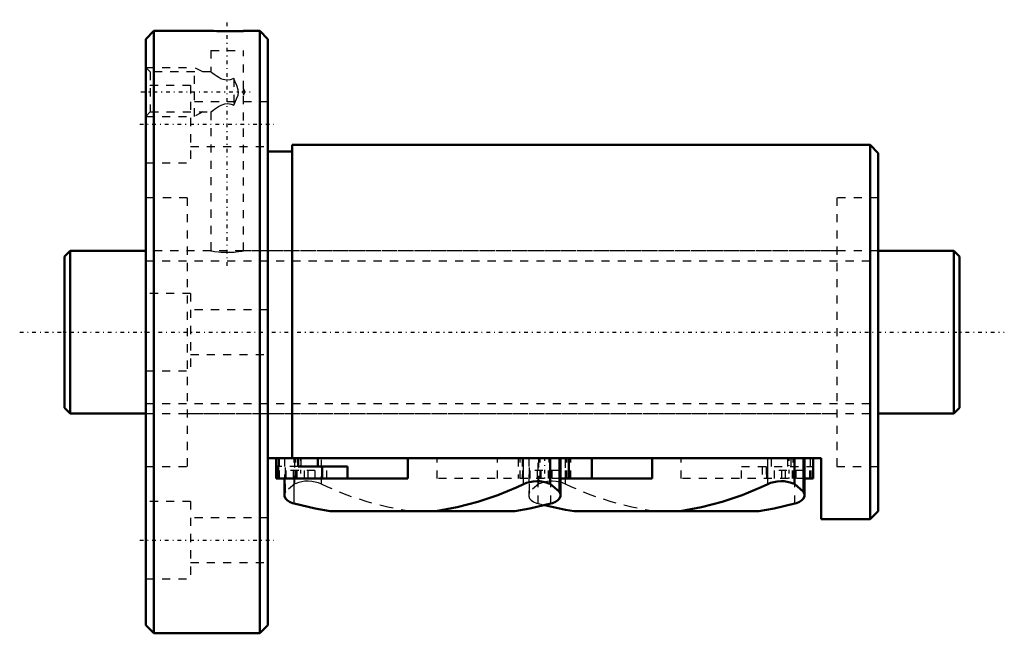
# Model space of a CAD drawing. Header units: millimetres. Extents: x -6 to 116, y -37 to 38.
import ezdxf

# ---------------------------------------------------------------- set-up
doc = ezdxf.new("R2010")
doc.units = ezdxf.units.MM
doc.linetypes.add('Center', pattern=[1.5, 0.45, -0.5, 0.05, -0.5])
doc.linetypes.add('Dashed', pattern=[2, 1, -1])
for name, color, linetype, lineweight in [('2d ConnectionPoints', 7, 'Continuous', 50), ('AM_0', 7, 'Continuous', 50), ('AM_4', 3, 'Continuous', 25), ('AM_5', 3, 'Continuous', 25), ('AM_7', 7, 'Center', 25), ('AM_9', 6, 'Dashed', 25)]:
    doc.layers.add(name, color=color, linetype=linetype, lineweight=lineweight)

# ---------------------------------------------------------------- blocks, each defined once
blk = doc.blocks.new('1_BIF2010V_5RR_Nut_0_in_BIF2010V_5RRG0_110LC0_000_4')
at = {"layer": 'AM_0'}
for p, q in [((11, 37), (10, 36)), ((11, 37), (11, -37)), ((18, 37), (11, 37)), ((24, 37), (21.98, 37)), ((24, 37), (24, -37)), ((25, 36), (24, 37)), ((10, 36), (10, -36)), ((25, 36), (25, -36)), ((99, 23), (28, 23)), ((28, 23), (28, -15.5)), ((99, 23), (99, -23)), ((100, 22), (99, 23)), ((28, 22.2), (25, 22.2)), ((100, 22), (100, -22)), ((93, -15.5), (25, -15.5)), ((26, -18), (26, -15.5)), ((26.01, -16.5), (26.01, -15.5)), ((26.36, -15.5), (26.36, -16.5)), ((28.71, -16.5), (28.71, -15.5)), ((31.13, -16.5), (31.13, -15.5)), ((42.21, -18), (42.21, -15.5)), ((59.7, -18.65), (59.7, -15.5)), ((60.84, -19.62), (60.84, -15.5)), ((60.95, -20.04), (60.95, -15.5)), ((62, -18), (62, -15.5)), ((64.8, -18), (64.8, -15.5)), ((72.21, -18), (72.21, -15.5)), ((89.7, -18.65), (89.7, -15.5)), ((90.84, -19.62), (90.84, -15.5)), ((90.95, -20.04), (90.95, -15.5)), ((92, -18), (92, -15.5)), ((93, -23), (93, -15.5)), ((26.36, -16.5), (26, -16.5)), ((26, -18), (26, -16.5)), ((26.25, -16.5), (26.25, -18)), ((34.8, -16.5), (28.71, -16.5)), ((31.67, -18), (31.67, -16.5)), ((34.8, -18), (34.8, -16.5)), ((42.21, -18), (26, -18)), ((27.05, -18), (27.05, -20.04)), ((72.21, -18), (60.95, -18)), ((92, -18), (90.95, -18)), ((59.7, -18.65), (60.84, -19.62)), ((89.7, -18.65), (90.84, -19.62)), ((55.35, -22), (32.65, -22)), ((85.35, -22), (62.65, -22)), ((99, -23), (100, -22)), ((93, -23), (99, -23)), ((10, -36), (11, -37)), ((24, -37), (25, -36)), ((11, -37), (24, -37))]:
    blk.add_line(p, q, dxfattribs=at)
for points in [[(22, 37), (21.95, 37), (21.69, 36.98), (21.24, 36.97), (20.65, 36.95), (19.98, 36.95), (19.32, 36.95), (18.74, 36.97), (18.3, 36.99), (18.05, 37), (18, 37)], [(45.65, -22), (48.27, -21.51), (50.81, -20.85), (53.27, -20.03), (55.63, -19.06), (56.43, -18.68)], [(56.43, -18.68), (56.78, -18.53), (57.17, -18.42), (57.59, -18.34), (58.04, -18.31), (58.44, -18.32), (58.83, -18.38), (59.2, -18.46), (59.54, -18.58), (59.7, -18.65)], [(75.65, -22), (78.27, -21.51), (80.81, -20.85), (83.27, -20.03), (85.63, -19.06), (86.43, -18.68)], [(86.43, -18.68), (86.78, -18.53), (87.17, -18.42), (87.59, -18.34), (88.04, -18.31), (88.44, -18.32), (88.83, -18.38), (89.2, -18.46), (89.54, -18.58), (89.7, -18.65)], [(27.05, -20.04), (27.06, -20.17), (27.17, -20.43), (27.37, -20.66), (27.66, -20.85), (28.03, -21), (28.23, -21.06)], [(60.95, -20.04), (60.94, -20.17), (60.83, -20.43), (60.63, -20.66), (60.34, -20.85), (59.97, -21), (59.77, -21.06)], [(60.84, -19.62), (60.94, -19.9), (60.95, -20.04)], [(90.95, -20.04), (90.94, -20.17), (90.83, -20.43), (90.63, -20.66), (90.34, -20.85), (89.97, -21), (89.77, -21.06)], [(90.84, -19.62), (90.94, -19.9), (90.95, -20.04)], [(28.23, -21.06), (30.8, -21.67), (32.65, -22)], [(59.77, -21.06), (57.2, -21.67), (55.35, -22)], [(59, -21.26), (61.59, -21.82), (62.65, -22)], [(89.77, -21.06), (87.2, -21.67), (85.35, -22)]]:
    blk.add_lwpolyline(points, dxfattribs=at)
at = {"layer": 'AM_4'}
for p, q in [((56.43, -18.68), (56.43, -15.5)), ((86.43, -18.68), (86.43, -15.5)), ((28.23, -21.06), (28.23, -18))]:
    blk.add_line(p, q, dxfattribs=at)
at = {"layer": 'AM_5', "linetype": 'Dashed'}
for p, q in [((10, 32.5), (16, 32.5)), ((16, 26.5), (16, 32.5)), ((17, 31.96), (16, 32.5)), ((17, 27.04), (16, 26.5)), ((10, 26.5), (16, 26.5))]:
    blk.add_line(p, q, dxfattribs=at)
at = {"layer": 'AM_7'}
for p, q in [((20, 8.12), (20, 38.38)), ((9.39, 29.5), (22.83, 29.5)), ((9.25, 25.55), (25.75, 25.55)), ((29, -15.38), (29, -18.12)), ((59, -15.38), (59, -18.12)), ((89, -15.38), (89, -18.12)), ((9.25, -25.55), (25.75, -25.55))]:
    blk.add_line(p, q, dxfattribs=at)
at = {"layer": 'AM_9'}
for p, q in [((18, 37), (18, 36.89)), ((22, 36.89), (18, 36.89)), ((22, 36.89), (22, 37)), ((18, 34.59), (22, 34.59)), ((18, 34.59), (18, 31.95)), ((22, 29.88), (22, 34.59)), ((10.54, 31.96), (10, 32.5)), ((18.01, 31.96), (10.54, 31.96)), ((10.54, 31.96), (10.54, 27.04)), ((15.5, 30.3), (10, 30.3)), ((15.5, 30.3), (15.5, 20.8)), ((20.8, 31.14), (20.8, 27.86)), ((22.22, 29.5), (22, 29.88)), ((22, 29.12), (22.22, 29.5)), ((22, 9.99), (22, 29.13)), ((25, 28.3), (15.5, 28.3)), ((10, 26.5), (10.54, 27.04)), ((10.54, 27.04), (18.01, 27.04)), ((18, 27.05), (18, 10)), ((15.5, 22.8), (25, 22.8)), ((10, 20.8), (15.5, 20.8)), ((15.1, 16.5), (10, 16.5)), ((15.1, 16.5), (15.1, -16.5)), ((94.9, 16.5), (94.9, -16.5)), ((100, 16.5), (94.9, 16.5)), ((18, 10), (15.1, 10)), ((94.9, 10), (21.97, 10)), ((15.5, 4.75), (10, 4.75)), ((15.5, 4.75), (15.5, -4.75)), ((25, 2.75), (15.5, 2.75)), ((15.5, -2.75), (25, -2.75)), ((10, -4.75), (15.5, -4.75)), ((15.1, -10), (94.9, -10)), ((27.05, -15.5), (27.05, -18)), ((27.16, -19.62), (27.16, -15.5)), ((28.23, -18), (28.23, -15.5)), ((28.3, -18.65), (28.3, -15.5)), ((28.45, -18), (28.45, -15.5)), ((29.11, -16.5), (29.11, -15.5)), ((31.57, -18.68), (31.57, -15.5)), ((45.79, -18), (45.79, -15.5)), ((53.2, -18), (53.2, -15.5)), ((55.75, -15.5), (55.75, -18)), ((56, -18), (56, -15.5)), ((56, -18), (56, -15.5)), ((56.25, -15.5), (56.25, -18)), ((56.33, -18), (56.33, -15.5)), ((56.41, -18), (56.41, -15.5)), ((57.05, -15.5), (57.05, -20.04)), ((57.16, -19.62), (57.16, -15.5)), ((58.23, -21.06), (58.23, -15.5)), ((58.3, -18.65), (58.3, -15.5)), ((58.45, -18), (58.45, -15.5)), ((59.55, -18), (59.55, -15.5)), ((59.77, -21.06), (59.77, -15.5)), ((61.57, -18.68), (61.57, -15.5)), ((61.59, -18), (61.59, -15.5)), ((61.67, -18), (61.67, -15.5)), ((61.75, -18), (61.75, -15.5)), ((62, -18), (62, -15.5)), ((62.25, -18), (62.25, -15.5)), ((75.79, -18), (75.79, -15.5)), ((86.87, -16.5), (86.87, -15.5)), ((88.89, -16.5), (88.89, -15.5)), ((89.29, -16.5), (89.29, -15.5)), ((89.55, -18), (89.55, -15.5)), ((89.77, -21.06), (89.77, -15.5)), ((91.64, -15.5), (91.64, -16.5)), ((91.99, -16.5), (91.99, -15.5)), ((10, -16.5), (15.1, -16.5)), ((28.71, -16.5), (26.36, -16.5)), ((26.41, -18), (26.41, -16.5)), ((31.75, -18), (31.75, -16.5)), ((32.25, -18), (32.25, -16.5)), ((83.2, -18), (83.2, -16.5)), ((83.2, -16.5), (92, -16.5)), ((85.75, -16.5), (85.75, -18)), ((86.25, -16.5), (86.25, -18)), ((86.33, -18), (86.33, -16.5)), ((91.59, -18), (91.59, -16.5)), ((91.75, -18), (91.75, -16.5)), ((92, -18), (92, -16.5)), ((94.9, -16.5), (100, -16.5)), ((27.21, -17), (27.21, -18)), ((30.79, -17), (27.21, -17)), ((28.11, -17), (28.11, -18)), ((28.55, -17), (28.55, -18)), ((29.45, -17), (29.45, -18)), ((29.89, -17), (29.89, -18)), ((30.79, -17), (30.79, -18)), ((60.95, -18), (45.79, -18)), ((60.79, -17), (57.21, -17)), ((57.21, -17), (57.21, -18)), ((58.1, -17), (58.1, -18)), ((58.55, -17), (58.55, -18)), ((59.45, -17), (59.45, -18)), ((59.9, -17), (59.9, -18)), ((60.79, -17), (60.79, -18)), ((90.95, -18), (75.79, -18)), ((87.21, -17), (87.21, -18)), ((90.79, -17), (87.21, -17)), ((88.1, -17), (88.1, -18)), ((88.55, -17), (88.55, -18)), ((89.44, -17), (89.44, -18)), ((89.89, -17), (89.89, -18)), ((90.79, -17), (90.79, -18)), ((28.3, -18.65), (27.16, -19.62)), ((58.3, -18.65), (57.16, -19.62)), ((15.5, -20.8), (10, -20.8)), ((15.5, -20.8), (15.5, -30.3)), ((58.23, -21.06), (59, -21.26)), ((25, -22.8), (15.5, -22.8)), ((15.5, -28.3), (25, -28.3)), ((10, -30.3), (15.5, -30.3))]:
    blk.add_line(p, q, dxfattribs=at)
for points in [[(20.8, 31.14), (20.37, 30.98), (19.9, 30.93), (19.5, 31.02), (19.22, 31.13), (18.96, 31.27), (18.66, 31.46), (18.4, 31.64), (18.24, 31.76), (18.12, 31.86), (18.04, 31.93), (18, 31.96), (18, 31.96)], [(20.8, 27.86), (21.15, 28.64), (21.33, 29.12), (21.39, 29.45), (21.35, 29.78), (21.18, 30.31), (20.95, 30.81), (20.8, 31.14)], [(22, 29.88), (22, 29.88), (21.99, 29.84), (21.97, 29.75), (21.95, 29.65), (21.94, 29.55), (21.94, 29.45), (21.95, 29.37), (21.96, 29.27), (21.99, 29.17), (22, 29.13), (22, 29.12)], [(18, 27.04), (18.06, 27.09), (18.25, 27.24), (18.44, 27.38), (18.67, 27.55), (18.94, 27.72), (19.25, 27.89), (19.69, 28.04), (20.09, 28.07), (20.48, 27.99), (20.8, 27.86)], [(18, 10), (18.11, 9.98), (18.43, 9.92), (18.92, 9.86), (19.22, 9.83), (19.55, 9.81), (20.21, 9.8), (20.85, 9.83), (21.39, 9.9), (21.79, 9.96), (21.91, 9.98), (21.98, 10), (22, 10)], [(31.57, -18.68), (31.22, -18.53), (30.83, -18.42), (30.41, -18.34), (29.96, -18.31), (29.56, -18.32), (29.17, -18.38), (28.8, -18.46), (28.46, -18.58), (28.3, -18.65)], [(42.35, -22), (39.73, -21.51), (37.19, -20.85), (34.73, -20.03), (32.37, -19.06), (31.57, -18.68)], [(61.57, -18.68), (61.22, -18.53), (60.83, -18.42), (60.41, -18.34), (59.96, -18.31), (59.56, -18.32), (59.17, -18.38), (58.8, -18.46), (58.46, -18.58), (58.3, -18.65)], [(72.35, -22), (69.73, -21.51), (67.19, -20.85), (64.73, -20.03), (62.37, -19.06), (61.57, -18.68)], [(27.16, -19.62), (27.06, -19.9), (27.05, -20.04)], [(57.16, -19.62), (57.06, -19.9), (57.05, -20.04)], [(57.05, -20.04), (57.06, -20.17), (57.17, -20.43), (57.37, -20.66), (57.66, -20.85), (58.03, -21), (58.23, -21.06)]]:
    blk.add_lwpolyline(points, dxfattribs=at)
blk = doc.blocks.new('2_BIF2010V_5RR000_Shaft_0_in_BIF2010V_5RRG0_110LC0_000_4')
at = {"layer": 'AM_0'}
for p, q in [((0.7, 10), (0, 9.3)), ((10, 10), (0.7, 10)), ((0.7, 10), (0.7, -10)), ((109.3, 10), (100, 10)), ((109.3, 10), (109.3, -10)), ((110, 9.3), (109.3, 10)), ((0, 9.3), (0, -9.3)), ((110, 9.3), (110, -9.3)), ((0, -9.3), (0.7, -10)), ((109.3, -10), (110, -9.3)), ((0.7, -10), (10, -10)), ((100, -10), (109.3, -10))]:
    blk.add_line(p, q, dxfattribs=at)
at = {"layer": 'AM_5', "linetype": 'Dashed'}
for p, q in [((10, 8.773), (100, 8.773)), ((10, -8.773), (100, -8.773))]:
    blk.add_line(p, q, dxfattribs=at)
at = {"layer": 'AM_7'}
blk.add_line((-5.5, 0), (115.5, 0), dxfattribs=at)
at = {"layer": 'AM_9'}
for p, q in [((100, 10), (10, 10)), ((10, -10), (100, -10))]:
    blk.add_line(p, q, dxfattribs=at)

msp = doc.modelspace()

# ---------------------------------------------------------------- linework, layer by layer
at = {"layer": '2d ConnectionPoints'}
for p in [(0, 0), (10, 0)]:
    msp.add_point(p, dxfattribs=at)

# ---------------------------------------------------------------- block references
for name in ['1_BIF2010V_5RR_Nut_0_in_BIF2010V_5RRG0_110LC0_000_4', '2_BIF2010V_5RR000_Shaft_0_in_BIF2010V_5RRG0_110LC0_000_4']:
    msp.add_blockref(name, (0, 0))

doc.saveas('drawing.dxf')
